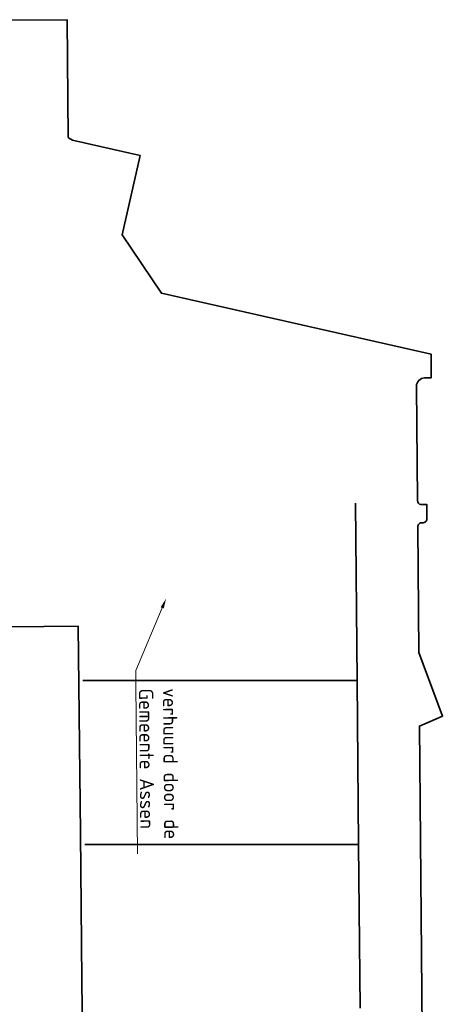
# Model space of a CAD drawing. Header units: metres. Extents: x 232744 to 233931, y 552844 to 554310.
# Tile 39 of 41: x 233428 to 233534, y 554069 to 554310. Entities that reach past the tile are written whole.
import ezdxf
from ezdxf import colors
from ezdxf.entities.mleader import LeaderData, LeaderLine
from ezdxf.lldxf.tags import DXFTag
from ezdxf.math import Vec2, Vec3

# ---------------------------------------------------------------- set-up
doc = ezdxf.new("R2010")
doc.units = ezdxf.units.M
doc.layers.add('X-XX-AL-DERDEN-T35', color=7, linetype='Continuous', lineweight=18)
doc.layers.add('X-XX-AL-WERKGRENS-G', color=1, linetype='KG-OG', lineweight=35, true_color=0xff0000)
doc.layers.add('X10_O_Kavelgrens', color=7, linetype='KG-PERCEEL', lineweight=35, true_color=0xbe00ff)
doc.styles.add('NLCS-ISO-ANNOTATIEF-T35', font='NLCS-ISO.ttf', dxfattribs={"height": 3.5})
doc.styles.get("Standard").update_dxf_attribs({"font": 'NLCS-ISO.ttf'})
doc.linetypes.add('KG-OG', pattern='A,5.5,-1.5,[2,NLCS.SHX,S=0.5,R=0,X=0,Y=0],-1.5', length=8.5)
tags = doc.linetypes.add('KG-PERCEEL', pattern='A,5.5,-2,["P",Standard,S=1.8,R=0,X=-0.5,Y=-0.9],-2,5.5,-2,[5,NLCS.SHX,S=0.75,R=0,X=0,Y=0],-2', length=19).pattern_tags.tags
tags[6] = DXFTag(74, 10)

msp = doc.modelspace()

# ---------------------------------------------------------------- linework, layer by layer
at = {"layer": 'X-XX-AL-WERKGRENS-G', "ltscale": 2, "flags": 128}
msp.add_lwpolyline([(233024.48, 553123.19, -0.272027), (233016.01, 553130.44, 0.272803), (233005.19, 553139.67), (232975.17, 553144.94, -0.414213), (232974.35, 553146.1), (232974.84, 553148.87), (232969.64, 553149.79), (232968.46, 553143.07, 0.414213), (232970.9, 553139.6), (233004.16, 553133.76, -0.272803), (233010.34, 553128.49, 0.2892), (233024.49, 553117.13), (233082.57, 553110.54, 0.018852), (233082.18, 553100.39, 0.032341), (233083.15, 553084.96, 0.386613), (233096.27, 553073.79), (233275.27, 553079.65, -0.254086), (233283.12, 553075.71), (233291.25, 553064.04), (233294.45, 553066.27), (233286.32, 553077.94, 0.254086), (233275.14, 553083.54), (233096.14, 553077.69, -0.386613), (233087.02, 553085.45, -0.032341), (233086.08, 553100.39, -0.024313), (233086.71, 553113.09, -0.032772), (233092.73, 553149.36), (233106.6, 553208.69), (233108.18, 553208.4, -0.024851), (233121.88, 553262.51), (233335.98, 553224.26, -0.005966), (233402.12, 553622.22, 0.031079), (233415.39, 553737.64), (233416.81, 553763.66), (233418.42, 553788.61, 0.012576), (233418.98, 553822.41), (233417.05, 553969.67), (233344.32, 553969.67), (233344.32, 553983.63), (233329.66, 553983.63), (233329.66, 553994.16), (233323.82, 553993.98), (233324.87, 554038.5), (233325.2, 554055.17), (233325.67, 554072.42), (233325.81, 554093.02), (233326.49, 554155.8), (233350.64, 554158.62), (233349.07, 554205.89), (233356.22, 554210.15), (233383.15, 554209.74), (233383.16, 554208.89), (233413.16, 554212.53), (233413.16, 554211.83), (233415.35, 554212.07), (233415.35, 554210.36), (233420.87, 554211.08), (233422.02, 554201.96), (233422.66, 554192.48), (233422.96, 554180.54), (233423.38, 554164.14), (233424.04, 554162.27), (233425.39, 554161.59), (233425.86, 554161.55), (233442.67, 554161.68), (233443.19, 554111.16), (233443.56, 554075.29), (233443.85, 554047.29), (233444.06, 554026.06), (233440.6, 554026.03), (233440.63, 554023.17), (233440.8, 554020.76), (233440.89, 554003.69), (233440.89, 553987.66), (233443.74, 553987.45), (233466.5, 553985.81), (233492.53, 553984.54), (233497.04, 553984.25), (233503.12, 553983.84), (233505.11, 553983.72), (233504.52, 553973.32), (233510.46, 553972.98, 0.051904), (233523.4, 553973.38), (233533.57, 553974.76), (233533.57, 553986.48), (233530.55, 553986.06, -0.452391), (233527.14, 553989), (233525.81, 554137.3), (233531.45, 554139.71), (233525.65, 554155.29), (233525.38, 554185.92, -0.455336), (233526.51, 554186.92, 0.452642), (233527.64, 554187.91), (233527.64, 554191.35), (233526.13, 554191.35, -0.357083), (233525.32, 554192.33), (233525.07, 554220.23, -0.416834), (233527.07, 554222.25), (233528.65, 554222.25), (233528.65, 554228.08), (233462.93, 554242.91), (233453.35, 554257.15), (233457.73, 554276.57), (233441.59, 554280.17, -0.108247), (233440.23, 554280.95), (233439.92, 554309.67), (233422.11, 554309.56), (233422.12, 554297.39), (233421.83, 554287.07), (233420.65, 554277.78), (233419.85, 554272.82), (233416.62, 554273.35), (233408.15, 554274.71, 0.31413), (233400.37, 554284.6), (233363.49, 554295.82, 0.028494), (233357.96, 554297.16, 0.101549), (233214.5, 554294.13, 0.054333), (233147.64, 554272.34, 0.265957), (232972.19, 554028.27, 0.035132), (232977.38, 553887.31, -0.051071), (232978.7, 553623.45, -0.023312), (232972.02, 553577.33, -0.015547), (232910.02, 553301.89), (233085.34, 553276.51), (233075.18, 553233.38), (233095.22, 553228.69), (233091.3, 553212.09), (233102.77, 553209.41), (233088.93, 553150.25, 0.030082), (233083.15, 553116.51), (233032.82, 553122.23), (233033.1, 553124.71), (233024.76, 553125.66), (233024.47, 553123.17)], format="xyb", close=True, dxfattribs=at)
at = {"layer": 'X10_O_Kavelgrens'}
for p, q in [((233510.25, 554191.71), (233510.63, 554148.45)), ((233443.8, 554148.45), (233510.63, 554148.45)), ((233510.63, 554148.45), (233510.99, 554108.45)), ((233444.22, 554108.45), (233510.99, 554108.45)), ((233510.99, 554108.45), (233511.35, 554068.45))]:
    msp.add_line(p, q, dxfattribs=at)

# ---------------------------------------------------------------- leaders
at = {"layer": 'X-XX-AL-DERDEN-T35'}
ml = msp.add_multileader_mtext('Standard', dxfattribs=at)
ml.set_content('verhuurd door de \\PGemeente Assen', color=256, style='NLCS-ISO-ANNOTATIEF-T35')
ml.set_leader_properties(color=256, linetype='ByLayer', lineweight=-1)
ml.build(insert=Vec2(0, 0))
ml.multileader.update_dxf_attribs({"text_left_attachment_type": 5, "text_right_attachment_type": 5, "dogleg_length": 3.5, "arrow_head_size": 2.5})
ctx = ml.context
ctx.base_point, ctx.char_height, ctx.arrow_head_size, ctx.landing_gap_size, ctx.plane_origin, ctx.plane_x_axis, ctx.plane_y_axis = Vec3(233456.72, 554147.37), 3.5, 2.5, 0.9, Vec3(233494.86, 554168.74), Vec3(0.009466, -0.999955), Vec3(0.999955, 0.009466)
ctx.left_attachment, ctx.right_attachment = 5, 5
notes = []
notes.append((ctx, [(1, (1, 1, 0), (233456.69, 554150.87), (0.009466, -0.999955), 3.5, [(0, [(233464.08, 554168.47)], 0, [])])]))
ctx.mtext.insert, ctx.mtext.text_direction, ctx.mtext.rotation, ctx.mtext.flow_direction = Vec3(233466.76, 554146.56), Vec3(0.009466, -0.999955), 4.721855, 5
for ctx, leaders in notes:
    for number, flags, end, landing, length, lines in leaders:
        leader = LeaderData()
        leader.index, (leader.has_last_leader_line, leader.has_dogleg_vector, leader.attachment_direction) = number, flags
        leader.last_leader_point, leader.dogleg_vector, leader.dogleg_length = Vec3(end), Vec3(landing), length
        for number, points, colour, breaks in lines:
            line = LeaderLine()
            line.index, line.vertices, line.color, line.breaks = number, Vec3.list(points), colors.encode_raw_color(colour), breaks
            leader.lines.append(line)
        ctx.leaders.append(leader)

doc.saveas('drawing.dxf')
